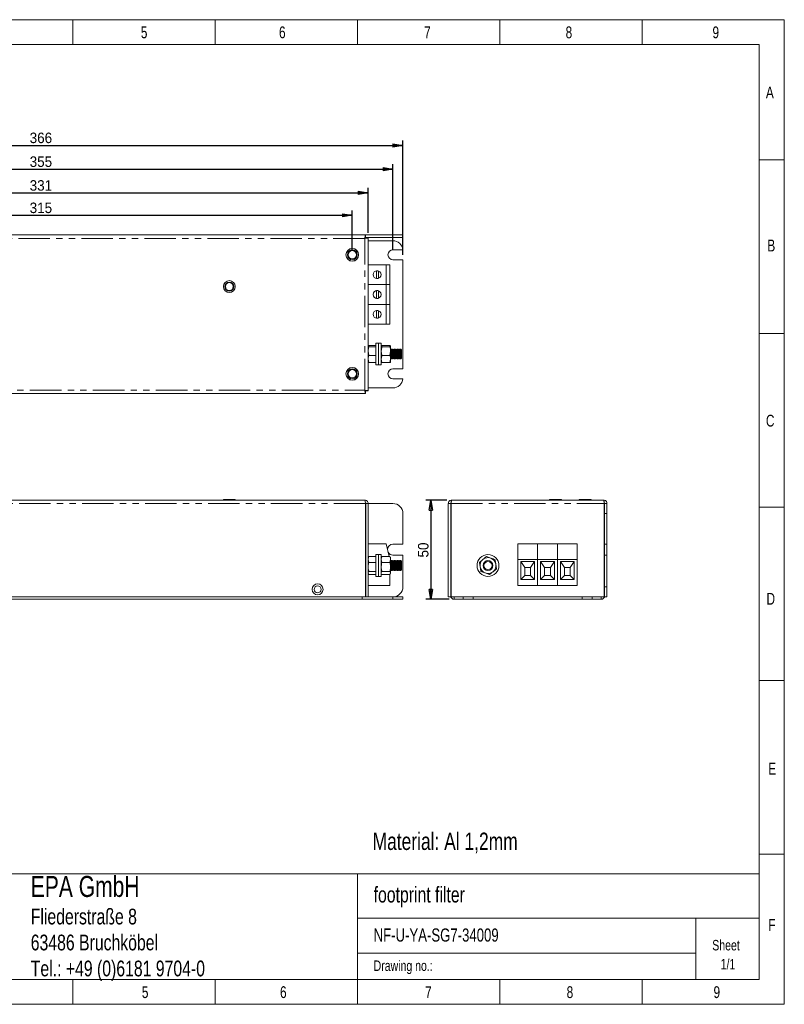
# Model space of a CAD drawing. Header units: millimetres. Extents: x 0 to 292, y 0 to 204.
# Tile 2 of 2: x 138 to 292, y 5 to 204. Entities that reach past the tile are written whole.
import ezdxf

# ---------------------------------------------------------------- set-up
doc = ezdxf.new("R2010")
doc.units = ezdxf.units.MM
doc.linetypes.add('PHANTOM', pattern=[12.7, 6.35, -1.27, 1.27, -1.27, 1.27, -1.27])
doc.layers.add('FORMAT', color=179, linetype='Continuous')
doc.layers.add('SLD-0', color=179, linetype='Continuous')
doc.styles.add('SLDTEXTSTYLE0', font='TXT', dxfattribs={"width": 0.75})
doc.styles.add('SLDTEXTSTYLE1', font='TXT', dxfattribs={"width": 0.96})
doc.dimstyles.new('SLDDIMSTYLE0', dxfattribs={"dimtxt": 2.116667, "dimasz": 3.302, "dimexe": 0, "dimexo": 0.0625, "dimgap": 0.529167, "dimtad": 1, "dimdec": 0, "dimlfac": 2.5, "dimrnd": 1e-09, "dimzin": 12, "dimdsep": 46, "dimtxsty": 'SLDTEXTSTYLE0', "dimblk1": 'NONE', "dimblk2": 'NONE', "dimsah": 1, "dimcen": 0.09, "dimadec": 0, "dimazin": 3, "dimtfac": 1, "dimtofl": 0, "dimtmove": 0, "dimatfit": 3, "dimldrblk": 'NONE', "dimfxl": 1, "dimfrac": 2, "dimtolj": 1, "dimtzin": 12, "dimarcsym": 0})

# ---------------------------------------------------------------- blocks, each defined once
blk = doc.blocks.new('_D_2')
at = {"layer": 'FORMAT'}
for p, q in [((224.28, 106.99), (220.05, 106.99)), ((220.71, 104.99), (221.05, 106.99)), ((221.05, 106.99), (221.38, 104.99)), ((221.05, 106.99), (221.05, 104.99)), ((221.05, 106.99), (221.05, 86.99)), ((220.71, 104.99), (221.38, 104.99)), ((221.05, 86.99), (220.71, 88.99)), ((221.38, 88.99), (220.71, 88.99)), ((221.38, 88.99), (221.05, 86.99)), ((221.05, 86.99), (221.05, 88.99)), ((224.76, 86.99), (220.05, 86.99))]:
    blk.add_line(p, q, dxfattribs=at)
at = {"layer": 'FORMAT', "insert": (218.48, 95.41), "char_height": 2.117, "attachment_point": 1, "rotation": 90, "style": 'SLDTEXTSTYLE1'}
blk.add_mtext('50', dxfattribs=at)
blk = doc.blocks.new('_None')
blk = doc.blocks.new('_D_3')
at = {"layer": 'FORMAT'}
for p, q in [((76.03, 160.9), (76.03, 169.94)), ((76.03, 168.94), (78.03, 169.27)), ((78.03, 168.61), (76.03, 168.94)), ((76.03, 168.94), (78.03, 168.94)), ((76.03, 168.94), (208.43, 168.94)), ((78.03, 168.61), (78.03, 169.27)), ((206.43, 169.27), (208.43, 168.94)), ((206.43, 169.27), (206.43, 168.61)), ((208.43, 168.94), (206.43, 168.61)), ((208.43, 168.94), (206.43, 168.94)), ((208.43, 160.9), (208.43, 169.94))]:
    blk.add_line(p, q, dxfattribs=at)
at = {"layer": 'FORMAT', "insert": (140.16, 171.51), "char_height": 2.117, "attachment_point": 1, "style": 'SLDTEXTSTYLE1'}
blk.add_mtext('331', dxfattribs=at)
blk = doc.blocks.new('_D_4')
at = {"layer": 'FORMAT'}
for p, q in [((79.23, 157.45), (79.23, 165.42)), ((205.23, 157.45), (205.23, 165.42)), ((79.23, 164.42), (81.23, 164.75)), ((81.23, 164.09), (79.23, 164.42)), ((79.23, 164.42), (81.23, 164.42)), ((79.23, 164.42), (205.23, 164.42)), ((81.23, 164.09), (81.23, 164.75)), ((203.23, 164.75), (205.23, 164.42)), ((203.23, 164.75), (203.23, 164.09)), ((205.23, 164.42), (203.23, 164.09)), ((205.23, 164.42), (203.23, 164.42))]:
    blk.add_line(p, q, dxfattribs=at)
at = {"layer": 'FORMAT', "insert": (140.16, 166.99), "char_height": 2.117, "attachment_point": 1, "style": 'SLDTEXTSTYLE1'}
blk.add_mtext('315', dxfattribs=at)
blk = doc.blocks.new('_D_5')
at = {"layer": 'FORMAT'}
for p, q in [((71.43, 157.45), (71.43, 174.73)), ((71.43, 173.73), (73.43, 174.07)), ((73.43, 173.4), (71.43, 173.73)), ((71.43, 173.73), (73.43, 173.73)), ((71.43, 173.73), (213.43, 173.73)), ((73.43, 173.4), (73.43, 174.07)), ((211.43, 174.07), (213.43, 173.73)), ((211.43, 174.07), (211.43, 173.4)), ((213.43, 173.73), (211.43, 173.4)), ((213.43, 173.73), (211.43, 173.73)), ((213.43, 157.45), (213.43, 174.73))]:
    blk.add_line(p, q, dxfattribs=at)
at = {"layer": 'FORMAT', "insert": (140.16, 176.3), "char_height": 2.117, "attachment_point": 1, "style": 'SLDTEXTSTYLE1'}
blk.add_mtext('355', dxfattribs=at)
blk = doc.blocks.new('_D_6')
at = {"layer": 'FORMAT'}
for p, q in [((69.03, 158.29), (69.03, 179.53)), ((69.03, 178.53), (71.03, 178.86)), ((71.03, 178.19), (71.03, 178.86)), ((213.43, 178.86), (215.43, 178.53)), ((213.43, 178.86), (213.43, 178.19)), ((215.43, 156.45), (215.43, 179.53)), ((71.03, 178.19), (69.03, 178.53)), ((69.03, 178.53), (71.03, 178.53)), ((69.03, 178.53), (215.43, 178.53)), ((215.43, 178.53), (213.43, 178.19)), ((215.43, 178.53), (213.43, 178.53))]:
    blk.add_line(p, q, dxfattribs=at)
at = {"layer": 'FORMAT', "insert": (140.16, 181.1), "char_height": 2.117, "attachment_point": 1, "style": 'SLDTEXTSTYLE1'}
blk.add_mtext('366', dxfattribs=at)
blk = doc.blocks.new('SW_NOTE_0')
at = {"color": 0, "linetype": 'Continuous', "lineweight": 0, "attachment_point": 1, "style": 'SLDTEXTSTYLE0'}
for s, insert, char_height in [('EPA GmbH', (0, 5.46), 4.233), ('Fliederstraße 8', (0, -1.14), 3.175), ('63486 Bruchköbel', (0, -6.37), 3.175), ('Tel.: +49 (0)6181 9704-0', (0, -11.61), 3.175)]:
    blk.add_mtext(s, dxfattribs=dict(at, insert=insert, char_height=char_height))
blk = doc.blocks.new('SW_NOTE_1')
at = {"color": 0, "linetype": 'Continuous', "lineweight": 0, "char_height": 2.117, "attachment_point": 2, "style": 'SLDTEXTSTYLE0'}
for s, insert in [('Sheet', (3.8, 2.73)), ('1/1', (4.2, -1.09))]:
    blk.add_mtext(s, dxfattribs=dict(at, insert=insert))

msp = doc.modelspace()

# ---------------------------------------------------------------- linework, layer by layer
at = {"color": 8, "linetype": 'Continuous', "lineweight": 18}
for p, q in [((5.4194, 203.8748), (292.3637, 203.8748)), ((148.8915, 203.8748), (148.8915, 198.8748)), ((177.5637, 203.8748), (177.5637, 198.8748)), ((206.2637, 203.8748), (206.2637, 198.8748)), ((234.9637, 203.8748), (234.9637, 198.8748)), ((263.6637, 203.8748), (263.6637, 198.8748)), ((292.3637, 203.8748), (292.3637, 5.3041)), ((10.4861, 198.8748), (287.2969, 198.8748)), ((287.2969, 10.3041), (287.2969, 198.8748)), ((287.2969, 175.5943), (292.3637, 175.5943)), ((287.2969, 140.5943), (292.3637, 140.5943)), ((287.2969, 105.5943), (292.3637, 105.5943)), ((287.2969, 70.5943), (292.3637, 70.5943)), ((287.2969, 35.5943), (292.3637, 35.5943)), ((10.4861, 31.6276), (287.2969, 31.6276)), ((206.2554, 31.6276), (206.2554, 10.3041)), ((206.2554, 22.6741), (287.2969, 22.6741)), ((274.5103, 22.6741), (274.5103, 10.3041)), ((206.2554, 15.6168), (274.5103, 15.6168)), ((10.4861, 10.3041), (287.2969, 10.3041)), ((148.8915, 10.3041), (148.8915, 5.3041)), ((177.5637, 10.3041), (177.5637, 5.3041)), ((206.2637, 10.3041), (206.2637, 5.3041)), ((234.9637, 10.3041), (234.9637, 5.3041)), ((263.6637, 10.3041), (263.6637, 5.3041)), ((5.4194, 5.3041), (292.3637, 5.3041))]:
    msp.add_line(p, q, dxfattribs=at)
at = {"layer": 'SLD-0', "color": 179, "linetype": 'Continuous', "lineweight": 18}
for p, q in [((207.8817, 160.4549), (76.5831, 160.4549)), ((207.8817, 160.4549), (207.8817, 159.9749)), ((213.4317, 160.4549), (207.8817, 160.4549)), ((213.4317, 159.9749), (207.8817, 159.9749)), ((208.4324, 159.9042), (207.9524, 159.9042)), ((208.4324, 129.0056), (208.4324, 159.9042)), ((213.4388, 159.2949), (208.4324, 159.2949)), ((213.4317, 160.4549), (215.4317, 160.4549)), ((215.4317, 159.9749), (213.4317, 159.9749)), ((215.4317, 160.4549), (215.4317, 159.9749)), ((215.4324, 157.4549), (213.4324, 157.4549)), ((213.4324, 155.4549), (215.4324, 155.4549)), ((215.4324, 133.4549), (215.4324, 155.4549)), ((208.4324, 154.4549), (212.0329, 154.4549)), ((210.3924, 153.2388), (210.1247, 153.2388)), ((210.1247, 153.2388), (210.1247, 151.6788)), ((210.5247, 151.7101), (210.5247, 153.1997)), ((212.0329, 154.4549), (212.0329, 150.4549)), ((212.0329, 154.4549), (212.8331, 154.4549)), ((212.8331, 154.4549), (212.8331, 150.4549)), ((210.1247, 151.6788), (210.4267, 151.6788)), ((208.4324, 150.4549), (212.0329, 150.4549)), ((210.3924, 149.2388), (210.1247, 149.2388)), ((210.1247, 149.2388), (210.1247, 147.6788)), ((210.5247, 147.7101), (210.5247, 149.1997)), ((212.0329, 150.4549), (212.0329, 146.4549)), ((212.0329, 150.4549), (212.8331, 150.4549)), ((212.8331, 150.4549), (212.8331, 146.4549)), ((210.1247, 147.6788), (210.4267, 147.6788)), ((208.4324, 146.4549), (212.0329, 146.4549)), ((210.3924, 145.2388), (210.1247, 145.2388)), ((210.1247, 145.2388), (210.1247, 143.6788)), ((210.5247, 143.7101), (210.5247, 145.1997)), ((212.0329, 146.4549), (212.8331, 146.4549)), ((212.0329, 146.4549), (212.0329, 142.4549)), ((212.8331, 146.4549), (212.8331, 142.4549)), ((210.1247, 143.6788), (210.4267, 143.6788)), ((208.4324, 142.4549), (212.0329, 142.4549)), ((212.0329, 142.4549), (212.8331, 142.4549)), ((208.5753, 138.1863), (208.4324, 137.4744)), ((208.4454, 138.0775), (208.4324, 138.0549)), ((209.9524, 138.1863), (208.5753, 138.1863)), ((209.9524, 137.8788), (208.5753, 137.8788)), ((210.5124, 138.6549), (209.9524, 138.6549)), ((209.9524, 138.6549), (209.9524, 134.2549)), ((211.0724, 138.6549), (210.5124, 138.6549)), ((210.5124, 138.6549), (210.5124, 134.2549)), ((211.0724, 138.6549), (211.0724, 134.2549)), ((211.2153, 138.1863), (211.0724, 137.4744)), ((211.0854, 138.0775), (211.0724, 138.0549)), ((211.2153, 138.1863), (212.8095, 138.1863)), ((211.2153, 137.8788), (212.8095, 137.8788)), ((212.8095, 138.1863), (212.9524, 137.4744)), ((212.9524, 138.0549), (212.9393, 138.0775)), ((212.9524, 138.0326), (212.9524, 137.0131)), ((213.0174, 137.2769), (212.9524, 137.3697)), ((213.142, 137.4549), (213.0174, 137.2769)), ((213.0174, 136.3181), (213.0174, 137.2769)), ((213.1977, 137.4549), (213.142, 137.4549)), ((213.142, 136.2884), (213.142, 137.4549)), ((213.3224, 137.2769), (213.1977, 137.4549)), ((213.1977, 136.2884), (213.1977, 137.4549)), ((213.447, 137.4549), (213.3224, 137.2769)), ((213.3224, 136.3181), (213.3224, 137.2769)), ((213.5027, 137.4549), (213.447, 137.4549)), ((213.447, 136.2884), (213.447, 137.4549)), ((213.6274, 137.2769), (213.5027, 137.4549)), ((213.5027, 136.2884), (213.5027, 137.4549)), ((213.752, 137.4549), (213.6274, 137.2769)), ((213.6274, 136.3181), (213.6274, 137.2769)), ((213.8077, 137.4549), (213.752, 137.4549)), ((213.752, 136.2884), (213.752, 137.4549)), ((213.9324, 137.2769), (213.8077, 137.4549)), ((213.8077, 136.2884), (213.8077, 137.4549)), ((214.057, 137.4549), (213.9324, 137.2769)), ((213.9324, 136.3181), (213.9324, 137.2769)), ((214.1127, 137.4549), (214.057, 137.4549)), ((214.057, 136.2884), (214.057, 137.4549)), ((214.2374, 137.2769), (214.1127, 137.4549)), ((214.1127, 136.2884), (214.1127, 137.4549)), ((214.362, 137.4549), (214.2374, 137.2769)), ((214.2374, 136.3181), (214.2374, 137.2769)), ((214.4177, 137.4549), (214.362, 137.4549)), ((214.362, 136.2884), (214.362, 137.4549)), ((214.5424, 137.2769), (214.4177, 137.4549)), ((214.4177, 136.2884), (214.4177, 137.4549)), ((214.667, 137.4549), (214.5424, 137.2769)), ((214.5424, 136.3181), (214.5424, 137.2769)), ((214.7227, 137.4549), (214.667, 137.4549)), ((214.667, 136.2884), (214.667, 137.4549)), ((214.8474, 137.2769), (214.7227, 137.4549)), ((214.7227, 136.2884), (214.7227, 137.4549)), ((214.972, 137.4549), (214.8474, 137.2769)), ((214.8474, 136.3181), (214.8474, 137.2769)), ((215.0277, 137.4549), (214.972, 137.4549)), ((214.972, 136.2884), (214.972, 137.4549)), ((215.1524, 137.2769), (215.0277, 137.4549)), ((215.0277, 136.2884), (215.0277, 137.4549)), ((215.1524, 136.3181), (215.1524, 137.2769)), ((208.5753, 136.1474), (208.4324, 137.0131)), ((208.5753, 134.7234), (208.4324, 135.4354)), ((209.9524, 136.1474), (208.5753, 136.1474)), ((211.2153, 136.1474), (211.0724, 137.0131)), ((211.2153, 134.7234), (211.0724, 135.4354)), ((211.2153, 136.1474), (212.8095, 136.1474)), ((212.8095, 136.1474), (212.9524, 137.0131)), ((212.8095, 134.7234), (212.9524, 135.4354)), ((212.9524, 137.0131), (212.9524, 135.4354)), ((212.9524, 135.54), (213.0174, 135.6329)), ((212.9524, 135.4354), (212.9524, 134.8559)), ((213.0174, 135.6329), (213.0174, 136.3181)), ((213.0174, 135.6329), (213.142, 135.4549)), ((213.142, 135.4549), (213.142, 136.2884)), ((213.142, 135.4549), (213.1977, 135.4549)), ((213.1977, 135.4549), (213.1977, 136.2884)), ((213.1977, 135.4549), (213.3224, 135.6329)), ((213.3224, 135.6329), (213.3224, 136.3181)), ((213.3224, 135.6329), (213.447, 135.4549)), ((213.447, 135.4549), (213.447, 136.2884)), ((213.447, 135.4549), (213.5027, 135.4549)), ((213.5027, 135.4549), (213.5027, 136.2884)), ((213.5027, 135.4549), (213.6274, 135.6329)), ((213.6274, 135.6329), (213.6274, 136.3181)), ((213.6274, 135.6329), (213.752, 135.4549)), ((213.752, 135.4549), (213.752, 136.2884)), ((213.752, 135.4549), (213.8077, 135.4549)), ((213.8077, 135.4549), (213.8077, 136.2884)), ((213.8077, 135.4549), (213.9324, 135.6329)), ((213.9324, 135.6329), (213.9324, 136.3181)), ((213.9324, 135.6329), (214.057, 135.4549)), ((214.057, 135.4549), (214.057, 136.2884)), ((214.057, 135.4549), (214.1127, 135.4549)), ((214.1127, 135.4549), (214.1127, 136.2884)), ((214.1127, 135.4549), (214.2374, 135.6329)), ((214.2374, 135.6329), (214.2374, 136.3181)), ((214.2374, 135.6329), (214.362, 135.4549)), ((214.362, 135.4549), (214.362, 136.2884)), ((214.362, 135.4549), (214.4177, 135.4549)), ((214.4177, 135.4549), (214.4177, 136.2884)), ((214.4177, 135.4549), (214.5424, 135.6329)), ((214.5424, 135.6329), (214.5424, 136.3181)), ((214.5424, 135.6329), (214.667, 135.4549)), ((214.667, 135.4549), (214.667, 136.2884)), ((214.667, 135.4549), (214.7227, 135.4549)), ((214.7227, 135.4549), (214.7227, 136.2884)), ((214.7227, 135.4549), (214.8474, 135.6329)), ((214.8474, 135.6329), (214.8474, 136.3181)), ((214.8474, 135.6329), (214.972, 135.4549)), ((214.972, 135.4549), (214.972, 136.2884)), ((214.972, 135.4549), (215.0277, 135.4549)), ((215.0277, 135.4549), (215.0277, 136.2884)), ((215.0277, 135.4549), (215.1524, 135.6329)), ((215.1524, 135.6329), (215.1524, 136.3181)), ((208.4324, 134.8549), (208.4454, 134.8322)), ((209.9524, 134.7234), (208.5753, 134.7234)), ((209.9524, 134.2549), (210.5124, 134.2549)), ((210.5124, 134.2549), (211.0724, 134.2549)), ((211.0724, 134.8549), (211.0854, 134.8322)), ((211.2153, 134.7234), (212.8095, 134.7234)), ((212.9393, 134.8322), (212.9524, 134.8549)), ((215.4324, 133.4549), (213.4324, 133.4549)), ((213.4324, 131.4549), (215.4324, 131.4549)), ((208.4324, 129.6149), (213.4388, 129.6149)), ((207.8817, 128.4549), (76.5831, 128.4549)), ((207.8817, 128.4549), (207.8817, 128.9349)), ((208.4324, 129.0056), (207.9524, 129.0056)), ((76.7124, 106.9893), (207.7524, 106.9893)), ((179.2324, 107.1093), (179.2324, 106.9893)), ((179.2595, 107.1093), (179.2324, 107.1093)), ((181.6324, 107.1093), (179.2595, 107.1093)), ((181.6324, 106.9893), (181.6324, 107.1093)), ((207.8817, 87.4693), (207.8817, 106.3093)), ((207.9524, 106.3093), (207.8817, 106.3093)), ((208.4324, 106.3093), (207.9524, 106.3093)), ((207.9524, 106.3093), (207.9524, 87.4693)), ((208.4324, 106.3093), (208.4324, 87.4693)), ((213.4317, 106.3093), (208.4324, 106.3093)), ((224.6001, 87.4693), (224.6001, 106.3093)), ((224.6001, 106.3093), (225.0801, 106.3093)), ((225.0801, 106.3093), (225.0801, 87.4693)), ((225.1509, 106.3093), (225.1509, 87.4693)), ((225.2801, 106.9893), (255.9201, 106.9893)), ((245.0001, 107.1093), (245.0001, 106.9893)), ((247.4001, 107.1093), (245.0001, 107.1093)), ((247.4001, 106.9893), (247.4001, 107.1093)), ((251.0001, 107.1093), (251.0001, 106.9893)), ((252.0707, 107.1093), (251.0001, 107.1093)), ((253.4001, 107.1093), (252.0707, 107.1093)), ((253.4001, 106.9893), (253.4001, 107.1093)), ((256.0494, 106.3093), (256.0494, 87.4693)), ((256.1201, 104.3093), (256.1201, 106.3093)), ((256.1201, 106.3093), (256.6001, 106.3093)), ((256.6001, 106.3093), (256.6001, 104.3093)), ((215.4317, 104.3093), (215.4317, 98.0893)), ((256.1201, 104.3093), (256.1201, 98.0893)), ((256.6001, 98.0893), (256.6001, 104.3093)), ((208.4324, 98.1902), (212.0329, 98.1902)), ((212.0329, 98.1902), (212.6777, 95.6111)), ((215.4317, 98.0893), (213.4331, 98.0893)), ((242.6002, 98.1902), (238.6002, 98.1902)), ((238.6002, 98.1902), (238.6002, 94.9898)), ((246.6002, 98.1902), (242.6002, 98.1902)), ((242.6002, 98.1902), (242.6002, 94.9898)), ((246.6002, 98.1902), (246.6002, 94.9898)), ((250.6002, 98.1902), (246.6002, 98.1902)), ((250.6002, 98.1902), (250.6002, 94.9898)), ((256.1201, 98.0893), (256.6001, 98.0893)), ((256.1201, 98.0893), (256.1201, 95.8893)), ((256.6001, 98.0893), (256.6001, 95.8893)), ((207.9524, 95.3893), (207.8817, 95.3893)), ((208.5021, 95.5101), (208.4324, 95.3893)), ((208.5753, 95.6111), (208.5247, 95.497)), ((209.9524, 95.6111), (208.5753, 95.6111)), ((210.5124, 95.9893), (209.9524, 95.9893)), ((209.9524, 95.9893), (209.9524, 91.5893)), ((211.0724, 95.9893), (210.5124, 95.9893)), ((210.5124, 95.9893), (210.5124, 91.5893)), ((211.0724, 95.9893), (211.0724, 91.5893)), ((211.1421, 95.5101), (211.0724, 95.3893)), ((211.2153, 95.6111), (211.1647, 95.497)), ((211.2153, 95.6111), (212.8095, 95.6111)), ((212.8095, 95.6111), (212.86, 95.497)), ((212.9524, 95.3893), (212.8827, 95.5101)), ((212.9524, 95.3893), (212.9524, 95.0225)), ((213.4331, 95.8893), (215.4317, 95.8893)), ((215.4317, 95.8893), (215.4317, 89.4693)), ((232.2926, 95.6111), (233.1584, 95.2888)), ((256.1201, 95.8893), (256.1201, 89.4693)), ((256.1201, 95.8893), (256.6001, 95.8893)), ((256.6001, 89.4693), (256.6001, 95.8893)), ((207.8817, 94.5639), (207.9524, 94.5639)), ((208.5753, 94.4339), (208.4324, 95.0225)), ((209.9524, 94.4339), (208.5753, 94.4339)), ((211.2153, 94.4339), (211.0724, 95.0225)), ((211.2153, 94.4339), (212.8095, 94.4339)), ((212.8095, 94.4339), (212.9524, 95.0225)), ((212.9524, 95.0225), (212.9524, 93.523)), ((213.0174, 94.6113), (212.9524, 94.7042)), ((212.9524, 93.523), (212.9524, 92.2899)), ((213.142, 94.7893), (213.0174, 94.6113)), ((213.0174, 94.5999), (213.0174, 94.6113)), ((213.0174, 92.9673), (213.0174, 94.5999)), ((213.1977, 94.7893), (213.142, 94.7893)), ((213.142, 94.7754), (213.142, 94.7893)), ((213.142, 92.7893), (213.142, 94.7754)), ((213.3224, 94.6113), (213.1977, 94.7893)), ((213.1977, 94.7754), (213.1977, 94.7893)), ((213.1977, 92.7893), (213.1977, 94.7754)), ((213.447, 94.7893), (213.3224, 94.6113)), ((213.3224, 94.5999), (213.3224, 94.6113)), ((213.3224, 92.9673), (213.3224, 94.5999)), ((213.5027, 94.7893), (213.447, 94.7893)), ((213.447, 94.7754), (213.447, 94.7893)), ((213.447, 92.7893), (213.447, 94.7754)), ((213.6274, 94.6113), (213.5027, 94.7893)), ((213.5027, 94.7754), (213.5027, 94.7893)), ((213.5027, 92.7893), (213.5027, 94.7754)), ((213.752, 94.7893), (213.6274, 94.6113)), ((213.6274, 94.5999), (213.6274, 94.6113)), ((213.6274, 92.9673), (213.6274, 94.5999)), ((213.8077, 94.7893), (213.752, 94.7893)), ((213.752, 94.7754), (213.752, 94.7893)), ((213.752, 92.7893), (213.752, 94.7754)), ((213.9324, 94.6113), (213.8077, 94.7893)), ((213.8077, 94.7754), (213.8077, 94.7893)), ((213.8077, 92.7893), (213.8077, 94.7754)), ((214.057, 94.7893), (213.9324, 94.6113)), ((213.9324, 94.5999), (213.9324, 94.6113)), ((213.9324, 92.9673), (213.9324, 94.5999)), ((214.1127, 94.7893), (214.057, 94.7893)), ((214.057, 94.7754), (214.057, 94.7893)), ((214.057, 92.7893), (214.057, 94.7754)), ((214.2374, 94.6113), (214.1127, 94.7893)), ((214.1127, 94.7754), (214.1127, 94.7893)), ((214.1127, 92.7893), (214.1127, 94.7754)), ((214.362, 94.7893), (214.2374, 94.6113)), ((214.2374, 94.5999), (214.2374, 94.6113)), ((214.2374, 92.9673), (214.2374, 94.5999)), ((214.4177, 94.7893), (214.362, 94.7893)), ((214.362, 94.7754), (214.362, 94.7893)), ((214.362, 92.7893), (214.362, 94.7754)), ((214.5424, 94.6113), (214.4177, 94.7893)), ((214.4177, 94.7754), (214.4177, 94.7893)), ((214.4177, 92.7893), (214.4177, 94.7754)), ((214.667, 94.7893), (214.5424, 94.6113)), ((214.5424, 94.5999), (214.5424, 94.6113)), ((214.5424, 92.9673), (214.5424, 94.5999)), ((214.7227, 94.7893), (214.667, 94.7893)), ((214.667, 94.7754), (214.667, 94.7893)), ((214.667, 92.7893), (214.667, 94.7754)), ((214.8474, 94.6113), (214.7227, 94.7893)), ((214.7227, 94.7754), (214.7227, 94.7893)), ((214.7227, 92.7893), (214.7227, 94.7754)), ((214.972, 94.7893), (214.8474, 94.6113)), ((214.8474, 94.5999), (214.8474, 94.6113)), ((214.8474, 92.9673), (214.8474, 94.5999)), ((215.0277, 94.7893), (214.972, 94.7893)), ((214.972, 94.7754), (214.972, 94.7893)), ((214.972, 92.7893), (214.972, 94.7754)), ((215.1524, 94.6113), (215.0277, 94.7893)), ((215.0277, 94.7754), (215.0277, 94.7893)), ((215.0277, 92.7893), (215.0277, 94.7754)), ((215.1524, 94.5999), (215.1524, 94.6113)), ((215.1524, 92.9673), (215.1524, 94.5999)), ((230.8687, 94.4339), (231.5807, 95.0225)), ((242.6002, 94.9898), (238.6002, 94.9898)), ((238.6002, 94.9898), (238.6002, 89.7894)), ((242.0006, 94.5899), (239.2003, 94.5899)), ((239.2003, 94.5899), (239.2003, 90.9894)), ((240.0003, 93.3899), (239.2003, 94.5899)), ((241.2006, 93.3899), (240.0003, 93.3899)), ((240.0003, 93.3899), (240.0003, 91.7894)), ((241.2005, 93.3897), (240.0004, 93.3897)), ((240.0004, 93.3897), (240.0004, 91.7896)), ((241.2005, 91.7896), (241.2005, 93.3897)), ((242.0006, 94.5899), (241.2006, 93.3899)), ((241.2006, 91.7894), (241.2006, 93.3899)), ((242.0006, 90.9894), (242.0006, 94.5899)), ((246.6002, 94.9898), (242.6002, 94.9898)), ((242.6002, 94.9898), (242.6002, 89.7894)), ((246.0006, 94.5899), (243.2003, 94.5899)), ((243.2003, 94.5899), (243.2003, 90.9894)), ((244.0003, 93.3899), (243.2003, 94.5899)), ((244.0003, 93.3899), (244.0003, 91.7894)), ((245.2006, 93.3899), (244.0003, 93.3899)), ((245.2005, 93.3897), (244.0004, 93.3897)), ((244.0004, 93.3897), (244.0004, 91.7896)), ((245.2005, 91.7896), (245.2005, 93.3897)), ((246.0006, 94.5899), (245.2006, 93.3899)), ((245.2006, 91.7894), (245.2006, 93.3899)), ((246.0006, 90.9894), (246.0006, 94.5899)), ((246.6002, 94.9898), (246.6002, 89.7894)), ((250.6002, 94.9898), (246.6002, 94.9898)), ((250.0006, 94.5899), (247.2003, 94.5899)), ((247.2003, 94.5899), (247.2003, 90.9894)), ((248.0003, 93.3899), (247.2003, 94.5899)), ((249.2006, 93.3899), (248.0003, 93.3899)), ((248.0003, 93.3899), (248.0003, 91.7894)), ((249.2005, 93.3897), (248.0004, 93.3897)), ((248.0004, 93.3897), (248.0004, 91.7896)), ((249.2005, 91.7896), (249.2005, 93.3897)), ((250.0006, 94.5899), (249.2006, 93.3899)), ((249.2006, 91.7894), (249.2006, 93.3899)), ((250.0006, 90.9894), (250.0006, 94.5899)), ((250.6002, 94.9898), (250.6002, 89.7894)), ((207.9524, 93.0148), (207.8817, 93.0148)), ((207.8817, 92.1894), (207.9524, 92.1894)), ((208.5753, 91.9676), (208.4324, 92.2899)), ((208.4324, 92.1893), (208.5021, 92.0686)), ((209.9524, 92.6121), (208.5753, 92.6121)), ((209.9524, 91.9676), (208.5753, 91.9676)), ((209.9524, 91.5893), (210.5124, 91.5893)), ((210.5124, 91.5893), (211.0724, 91.5893)), ((211.0724, 92.1893), (211.1421, 92.0686)), ((211.2153, 91.9676), (211.1647, 92.0816)), ((211.2153, 92.6121), (212.8095, 92.6121)), ((211.2153, 91.9676), (212.8095, 91.9676)), ((212.8095, 91.9676), (212.9524, 92.2899)), ((212.8331, 92.0208), (212.8331, 89.7894)), ((212.8827, 92.0686), (212.9524, 92.1893)), ((212.9524, 92.8745), (213.0174, 92.9673)), ((212.9524, 92.2899), (212.9524, 92.1893)), ((213.0174, 92.9673), (213.142, 92.7893)), ((213.142, 92.7893), (213.1977, 92.7893)), ((213.1977, 92.7893), (213.3224, 92.9673)), ((213.3224, 92.9673), (213.447, 92.7893)), ((213.447, 92.7893), (213.5027, 92.7893)), ((213.5027, 92.7893), (213.6274, 92.9673)), ((213.6274, 92.9673), (213.752, 92.7893)), ((213.752, 92.7893), (213.8077, 92.7893)), ((213.8077, 92.7893), (213.9324, 92.9673)), ((213.9324, 92.9673), (214.057, 92.7893)), ((214.057, 92.7893), (214.1127, 92.7893)), ((214.1127, 92.7893), (214.2374, 92.9673)), ((214.2374, 92.9673), (214.362, 92.7893)), ((214.362, 92.7893), (214.4177, 92.7893)), ((214.4177, 92.7893), (214.5424, 92.9673)), ((214.5424, 92.9673), (214.667, 92.7893)), ((214.667, 92.7893), (214.7227, 92.7893)), ((214.7227, 92.7893), (214.8474, 92.9673)), ((214.8474, 92.9673), (214.972, 92.7893)), ((214.972, 92.7893), (215.0277, 92.7893)), ((215.0277, 92.7893), (215.1524, 92.9673)), ((232.9077, 91.9676), (232.0419, 92.2899)), ((234.3316, 93.1448), (233.6196, 92.5562)), ((239.2003, 90.9894), (240.0003, 91.7894)), ((240.0003, 91.7894), (241.2006, 91.7894)), ((240.0004, 91.7896), (241.2005, 91.7896)), ((242.0006, 90.9894), (241.2006, 91.7894)), ((243.2003, 90.9894), (244.0003, 91.7894)), ((244.0003, 91.7894), (245.2006, 91.7894)), ((244.0004, 91.7896), (245.2005, 91.7896)), ((246.0006, 90.9894), (245.2006, 91.7894)), ((247.2003, 90.9894), (248.0003, 91.7894)), ((248.0003, 91.7894), (249.2006, 91.7894)), ((248.0004, 91.7896), (249.2005, 91.7896)), ((250.0006, 90.9894), (249.2006, 91.7894)), ((212.8331, 89.7894), (208.4324, 89.7894)), ((225.0801, 90.6693), (225.1509, 90.6693)), ((242.6002, 89.7894), (238.6002, 89.7894)), ((239.2003, 90.9894), (242.0006, 90.9894)), ((246.6002, 89.7894), (242.6002, 89.7894)), ((243.2003, 90.9894), (246.0006, 90.9894)), ((250.6002, 89.7894), (246.6002, 89.7894)), ((247.2003, 90.9894), (250.0006, 90.9894)), ((256.1201, 90.6693), (256.0494, 90.6693)), ((256.1201, 87.4693), (256.1201, 89.4693)), ((256.6001, 89.4693), (256.6001, 87.4693)), ((207.8817, 87.4693), (76.5831, 87.4693)), ((207.2324, 87.4693), (207.2324, 86.9893)), ((207.8817, 87.4693), (207.9524, 87.4693)), ((207.9524, 87.4693), (208.4324, 87.4693)), ((208.4324, 87.4693), (213.4388, 87.4693)), ((213.4388, 87.4693), (215.4324, 87.4693)), ((215.4324, 86.9893), (215.4324, 87.4693)), ((225.0801, 87.4693), (224.6001, 87.4693)), ((225.7601, 87.4693), (225.1509, 87.4693)), ((225.7601, 86.9893), (225.7601, 87.4693)), ((225.7601, 87.4693), (227.6001, 87.4693)), ((227.6001, 86.9893), (227.6001, 87.4693)), ((229.6001, 87.4693), (227.6001, 87.4693)), ((229.6001, 86.9893), (229.6001, 87.4693)), ((229.6001, 87.4693), (251.6001, 87.4693)), ((251.6001, 86.9893), (251.6001, 87.4693)), ((253.6001, 87.4693), (251.6001, 87.4693)), ((253.6001, 87.4693), (255.4401, 87.4693)), ((253.6001, 86.9893), (253.6001, 87.4693)), ((255.4401, 87.4693), (255.4401, 86.9893)), ((256.0494, 87.4693), (255.4401, 87.4693)), ((256.6001, 87.4693), (256.1201, 87.4693)), ((207.2324, 86.9893), (77.2324, 86.9893)), ((207.2324, 86.9893), (213.4388, 86.9893)), ((215.4324, 86.9893), (213.4388, 86.9893)), ((227.6001, 86.9893), (225.7601, 86.9893)), ((229.6001, 86.9893), (227.6001, 86.9893)), ((229.6001, 86.9893), (251.6001, 86.9893)), ((253.6001, 86.9893), (251.6001, 86.9893)), ((255.4401, 86.9893), (253.6001, 86.9893))]:
    msp.add_line(p, q, dxfattribs=at)
at = {"layer": 'SLD-0', "color": 8, "linetype": 'PHANTOM', "lineweight": 18}
for p, q in [((207.7524, 159.7749), (76.7124, 159.7749)), ((207.7524, 129.1349), (207.7524, 159.7749)), ((213.4317, 159.9749), (213.4317, 160.4549)), ((76.7124, 129.1349), (207.7524, 129.1349)), ((207.8817, 106.3093), (76.5831, 106.3093)), ((225.1509, 106.3093), (256.0494, 106.3093)), ((256.6001, 104.3093), (256.1201, 104.3093)), ((256.1201, 89.4693), (256.6001, 89.4693)), ((213.4388, 86.9893), (213.4388, 87.4693)), ((225.1509, 87.6693), (225.0801, 87.6693)), ((256.0494, 87.6693), (256.1201, 87.6693))]:
    msp.add_line(p, q, dxfattribs=at)
at = {"layer": 'SLD-0', "color": 179, "linetype": 'Continuous', "lineweight": 18}
for centre, radius in [((205.2324, 156.4549), 1.28), ((205.2324, 156.4549), 1.276), ((205.2324, 156.4549), 1), ((205.2324, 156.4549), 0.84), ((210.2326, 152.4549), 0.8), ((180.4324, 150.0549), 1.2), ((180.4324, 150.0549), 0.9), ((180.4324, 150.0549), 0.8), ((210.2326, 148.4549), 0.8), ((210.2326, 144.4549), 0.8), ((205.2324, 132.4549), 1.28), ((205.2324, 132.4549), 1.276), ((205.2324, 132.4549), 1), ((205.2324, 132.4549), 0.84), ((232.6001, 93.7893), 2.2), ((232.6001, 93.7893), 1), ((232.6001, 93.7893), 0.822), ((198.2324, 88.9893), 1.1), ((198.2324, 88.9893), 0.7)]:
    msp.add_circle(centre, radius, dxfattribs=at)
for centre, radius, start, end in [((213.4388, 157.2949), 2, 4.588566, 89.999986), ((213.4324, 156.4549), 1, 90, 270), ((213.4324, 132.4549), 1, 90.000154, 270), ((213.4388, 131.6149), 2, 270, 355.411429), ((213.4317, 104.3093), 2, 0, 90), ((213.4331, 96.9893), 1.1, 89.999902, 179.984883), ((213.4331, 96.9893), 1.1, 208.089346, 270), ((232.6001, 93.7893), 1.6, 69.581184, 129.581185), ((232.6001, 93.7893), 1.6, 129.581185, 189.581182), ((232.6001, 93.7893), 1.6, 189.581182, 249.58118), ((232.6001, 93.7893), 1.6, 9.581181, 69.581184), ((232.6001, 93.7893), 1.6, 309.581176, 9.581181), ((232.6001, 93.7893), 1.6, 249.58118, 309.581176), ((213.4317, 89.4693), 2, 270, 0), ((225.7601, 87.6693), 0.68, 180, 269.999989), ((255.4401, 87.6693), 0.68, 270.00001, 0)]:
    msp.add_arc(centre, radius, start, end, dxfattribs=at)
for points, knots in [([(207.8817, 160.4549), (207.8709, 160.4447), (207.8493, 160.4242), (207.817, 160.267), (207.7847, 160.0422), (207.7631, 159.864), (207.7524, 159.7749)], [0, 0, 0, 0, 0.25000016, 0.50000005, 0.75000052, 1, 1, 1, 1]), ([(207.8817, 159.9749), (207.8709, 159.9719), (207.8493, 159.9659), (207.817, 159.9196), (207.7847, 159.8535), (207.7631, 159.8011), (207.7524, 159.7749)], [0, 0, 0, 0, 0.25000191, 0.50000196, 0.75000484, 1, 1, 1, 1]), ([(207.7524, 159.7749), (207.8415, 159.7857), (208.0197, 159.8072), (208.2445, 159.8395), (208.4017, 159.8718), (208.4222, 159.8934), (208.4324, 159.9042)], [0, 0, 0, 0, 0.24999826, 0.49999938, 0.74999838, 1, 1, 1, 1]), ([(207.7524, 159.7749), (207.7786, 159.7857), (207.831, 159.8072), (207.8971, 159.8395), (207.9434, 159.8718), (207.9494, 159.8934), (207.9524, 159.9042)], [0, 0, 0, 0, 0.249991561, 0.499994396, 0.749998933, 1, 1, 1, 1]), ([(208.4324, 138.0326), (208.4345, 138.0465), (208.4424, 138.0986), (208.5191, 138.1493), (208.5753, 138.1863)], [0, 0, 0, 0, 0.2686307, 1, 1, 1, 1]), ([(208.5753, 137.8788), (208.5537, 137.8917), (208.47, 137.9418), (208.4484, 137.9939), (208.4324, 138.0326)], [0, 0, 0, 0, 0.25754684, 1, 1, 1, 1]), ([(208.4324, 137.0131), (208.4325, 137.0336), (208.4345, 137.3259), (208.5075, 137.6124), (208.5753, 137.8788)], [0, 0, 0, 0, 0.070185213, 1, 1, 1, 1]), ([(211.0724, 138.0326), (211.0745, 138.0465), (211.0824, 138.0986), (211.1591, 138.1493), (211.2153, 138.1863)], [0, 0, 0, 0, 0.268633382, 1, 1, 1, 1]), ([(211.2153, 137.8788), (211.1937, 137.8917), (211.1099, 137.9418), (211.0884, 137.9939), (211.0724, 138.0326)], [0, 0, 0, 0, 0.25755156, 1, 1, 1, 1]), ([(211.0724, 137.0131), (211.0725, 137.0336), (211.0746, 137.3259), (211.1475, 137.6124), (211.2153, 137.8788)], [0, 0, 0, 0, 0.07018528, 1, 1, 1, 1]), ([(212.9524, 138.0326), (212.9503, 138.0465), (212.9424, 138.0986), (212.8656, 138.1493), (212.8095, 138.1863)], [0, 0, 0, 0, 0.26863392, 1, 1, 1, 1]), ([(212.8095, 137.8788), (212.831, 137.8917), (212.9148, 137.9418), (212.9364, 137.9939), (212.9524, 138.0326)], [0, 0, 0, 0, 0.25755156, 1, 1, 1, 1]), ([(212.9524, 137.0131), (212.9522, 137.0336), (212.9502, 137.3259), (212.8773, 137.6124), (212.8095, 137.8788)], [0, 0, 0, 0, 0.07018528, 1, 1, 1, 1]), ([(208.4324, 135.4354), (208.4325, 135.4523), (208.4345, 135.6927), (208.5075, 135.9283), (208.5753, 136.1474)], [0, 0, 0, 0, 0.0701852, 1, 1, 1, 1]), ([(211.0724, 135.4354), (211.0725, 135.4523), (211.0746, 135.6927), (211.1475, 135.9283), (211.2153, 136.1474)], [0, 0, 0, 0, 0.07018527, 1, 1, 1, 1]), ([(212.9524, 135.4354), (212.9522, 135.4523), (212.9502, 135.6927), (212.8773, 135.9283), (212.8095, 136.1474)], [0, 0, 0, 0, 0.07018527, 1, 1, 1, 1]), ([(208.4637, 134.8335), (208.4746, 134.8096), (208.4916, 134.7723), (208.5532, 134.7363), (208.5753, 134.7234)], [0, 0, 0, 0, 0.64109789, 1, 1, 1, 1]), ([(211.2153, 134.7234), (211.1932, 134.7363), (211.1316, 134.7723), (211.1146, 134.8096), (211.1037, 134.8335)], [0, 0, 0, 0, 0.35890852, 1, 1, 1, 1]), ([(212.8095, 134.7234), (212.831, 134.7363), (212.9148, 134.7865), (212.9364, 134.8385), (212.9524, 134.8772)], [0, 0, 0, 0, 0.25755161, 1, 1, 1, 1]), ([(208.4324, 129.0056), (208.4222, 129.0164), (208.4017, 129.0379), (208.2445, 129.0702), (208.0197, 129.1026), (207.8415, 129.1241), (207.7524, 129.1349)], [0, 0, 0, 0, 0.25000164, 0.50000066, 0.75000188, 1, 1, 1, 1]), ([(207.7524, 129.1349), (207.7631, 129.0458), (207.7847, 128.8676), (207.817, 128.6428), (207.8493, 128.4855), (207.8709, 128.4651), (207.8817, 128.4549)], [0, 0, 0, 0, 0.24999966, 0.49999973, 0.7499998, 1, 1, 1, 1]), ([(207.7524, 129.1349), (207.7631, 129.1087), (207.7847, 129.0563), (207.817, 128.9901), (207.8493, 128.9439), (207.8709, 128.9379), (207.8817, 128.9349)], [0, 0, 0, 0, 0.24999554, 0.49999541, 0.74999811, 1, 1, 1, 1]), ([(207.9524, 129.0056), (207.9494, 129.0164), (207.9434, 129.0379), (207.8971, 129.0702), (207.831, 129.1026), (207.7786, 129.1241), (207.7524, 129.1349)], [0, 0, 0, 0, 0.25000128, 0.50000603, 0.75000992, 1, 1, 1, 1]), ([(207.7524, 106.9893), (207.7631, 106.9791), (207.7847, 106.9587), (207.817, 106.8014), (207.8493, 106.5767), (207.8709, 106.3984), (207.8817, 106.3093)], [0, 0, 0, 0, 0.24999966, 0.49999973, 0.7499998, 1, 1, 1, 1]), ([(208.4324, 106.3093), (208.4222, 106.3984), (208.4017, 106.5767), (208.2445, 106.8014), (208.0197, 106.9587), (207.8415, 106.9791), (207.7524, 106.9893)], [0, 0, 0, 0, 0.25000164, 0.50000066, 0.75000188, 1, 1, 1, 1]), ([(207.9524, 106.3093), (207.9492, 106.3353), (207.9429, 106.3871), (207.9064, 106.4458), (207.8726, 106.4657), (207.8614, 106.4724)], [0, 0, 0, 0, 0.40014056, 0.80028668, 1, 1, 1, 1]), ([(225.2801, 106.9893), (225.191, 106.9791), (225.0128, 106.9587), (224.7881, 106.8014), (224.6308, 106.5767), (224.6104, 106.3984), (224.6001, 106.3093)], [0, 0, 0, 0, 0.24999966, 0.49999973, 0.7499998, 1, 1, 1, 1]), ([(225.1711, 106.4724), (225.1599, 106.4657), (225.1261, 106.4458), (225.0897, 106.3871), (225.0833, 106.3353), (225.0801, 106.3093)], [0, 0, 0, 0, 0.19972151, 0.5998614, 1, 1, 1, 1]), ([(225.1509, 106.3093), (225.1616, 106.3984), (225.1832, 106.5767), (225.2155, 106.8014), (225.2478, 106.9587), (225.2694, 106.9791), (225.2801, 106.9893)], [0, 0, 0, 0, 0.25000164, 0.50000066, 0.75000188, 1, 1, 1, 1]), ([(255.9201, 106.9893), (255.9309, 106.9791), (255.9525, 106.9587), (255.9848, 106.8014), (256.0171, 106.5767), (256.0387, 106.3984), (256.0494, 106.3093)], [0, 0, 0, 0, 0.24999826, 0.49999938, 0.74999838, 1, 1, 1, 1]), ([(256.6001, 106.3093), (256.5899, 106.3984), (256.5695, 106.5767), (256.4122, 106.8014), (256.1875, 106.9587), (256.0092, 106.9791), (255.9201, 106.9893)], [0, 0, 0, 0, 0.25000016, 0.50000005, 0.75000052, 1, 1, 1, 1]), ([(256.1201, 106.3093), (256.117, 106.3353), (256.1106, 106.3871), (256.0742, 106.4458), (256.0404, 106.4657), (256.0292, 106.4724)], [0, 0, 0, 0, 0.40013934, 0.80027572, 1, 1, 1, 1]), ([(208.4324, 95.0225), (208.4325, 95.0364), (208.4345, 95.2352), (208.5075, 95.43), (208.5753, 95.6111)], [0, 0, 0, 0, 0.0701852, 1, 1, 1, 1]), ([(211.0724, 95.0225), (211.0725, 95.0364), (211.0746, 95.2352), (211.1475, 95.43), (211.2153, 95.6111)], [0, 0, 0, 0, 0.07018527, 1, 1, 1, 1]), ([(212.9524, 95.0225), (212.9522, 95.0364), (212.9502, 95.2352), (212.8773, 95.43), (212.8095, 95.6111)], [0, 0, 0, 0, 0.07018527, 1, 1, 1, 1]), ([(231.5807, 95.0225), (231.5975, 95.0364), (231.838, 95.2352), (232.0736, 95.43), (232.2926, 95.6111)], [0, 0, 0, 0, 0.07018527, 1, 1, 1, 1]), ([(208.4324, 93.523), (208.4484, 93.752), (208.47, 94.0605), (208.5537, 94.3574), (208.5753, 94.4339)], [0, 0, 0, 0, 0.742453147, 1, 1, 1, 1]), ([(208.5753, 92.6121), (208.5191, 92.8317), (208.4424, 93.1319), (208.4345, 93.4402), (208.4324, 93.523)], [0, 0, 0, 0, 0.73136934, 1, 1, 1, 1]), ([(211.2153, 94.4339), (211.1937, 94.3574), (211.1099, 94.0605), (211.0884, 93.752), (211.0724, 93.523)], [0, 0, 0, 0, 0.25755161, 1, 1, 1, 1]), ([(211.0724, 93.523), (211.0745, 93.4402), (211.0824, 93.1319), (211.1591, 92.8317), (211.2153, 92.6121)], [0, 0, 0, 0, 0.26863332, 1, 1, 1, 1]), ([(212.8095, 94.4339), (212.831, 94.3574), (212.9148, 94.0605), (212.9364, 93.752), (212.9524, 93.523)], [0, 0, 0, 0, 0.25755161, 1, 1, 1, 1]), ([(212.9524, 93.523), (212.9503, 93.4402), (212.9424, 93.1319), (212.8656, 92.8317), (212.8095, 92.6121)], [0, 0, 0, 0, 0.26863386, 1, 1, 1, 1]), ([(230.8687, 94.4339), (230.8816, 94.3574), (230.9317, 94.0605), (230.9838, 93.752), (231.0225, 93.523)], [0, 0, 0, 0, 0.25755161, 1, 1, 1, 1]), ([(231.0225, 93.523), (231.0364, 93.4402), (231.0885, 93.1319), (231.1392, 92.8317), (231.1762, 92.6121)], [0, 0, 0, 0, 0.26863386, 1, 1, 1, 1]), ([(233.1584, 95.2888), (233.1789, 95.2812), (233.4712, 95.1723), (233.7577, 95.0657), (234.0241, 94.9665)], [0, 0, 0, 0, 0.07018528, 1, 1, 1, 1]), ([(234.0241, 94.9665), (234.037, 94.8901), (234.0871, 94.5931), (234.1392, 94.2847), (234.1778, 94.0556)], [0, 0, 0, 0, 0.25755156, 1, 1, 1, 1]), ([(234.1778, 94.0556), (234.1918, 93.9728), (234.2439, 93.6645), (234.2945, 93.3643), (234.3316, 93.1448)], [0, 0, 0, 0, 0.26863392, 1, 1, 1, 1]), ([(208.4324, 92.2899), (208.4325, 92.2975), (208.4345, 92.4063), (208.5075, 92.513), (208.5753, 92.6121)], [0, 0, 0, 0, 0.07018542, 1, 1, 1, 1]), ([(211.0724, 92.2899), (211.0725, 92.2975), (211.0746, 92.4063), (211.1475, 92.513), (211.2153, 92.6121)], [0, 0, 0, 0, 0.07018549, 1, 1, 1, 1]), ([(212.9524, 92.2899), (212.9522, 92.2975), (212.9502, 92.4063), (212.8773, 92.513), (212.8095, 92.6121)], [0, 0, 0, 0, 0.07018549, 1, 1, 1, 1]), ([(232.0419, 92.2899), (232.0214, 92.2975), (231.7291, 92.4063), (231.4426, 92.513), (231.1762, 92.6121)], [0, 0, 0, 0, 0.07018549, 1, 1, 1, 1]), ([(233.6196, 92.5562), (233.6027, 92.5422), (233.3623, 92.3435), (233.1267, 92.1487), (232.9077, 91.9676)], [0, 0, 0, 0, 0.07018523, 1, 1, 1, 1])]:
    msp.add_open_spline(points, degree=3, knots=knots, dxfattribs=at)

# ---------------------------------------------------------------- block references
at = {"color": 7, "linetype": 'Continuous', "lineweight": 0}
for name, p in [('SW_NOTE_0', (140.3785, 25.7299)), ('SW_NOTE_1', (276.8069, 15.5605))]:
    msp.add_blockref(name, p, dxfattribs=at)

# ---------------------------------------------------------------- texts
at = {"color": 8, "linetype": 'Continuous', "lineweight": 0, "char_height": 2.3813, "attachment_point": 1, "style": 'SLDTEXTSTYLE0'}
for s, insert in [('6', (190.4477, 202.5124)), ('8', (248.2542, 202.5124)), ('9', (277.8787, 202.5124)), ('5', (162.581, 202.5124)), ('7', (219.7148, 202.5124)), ('A', (288.6521, 190.3948)), ('B', (288.9461, 159.5151)), ('C', (288.6521, 124.2023)), ('D', (288.7722, 88.2808)), ('E', (289.1396, 54.0047)), ('F', (289.1396, 22.4893)), ('5', (162.789, 8.9481)), ('6', (190.6557, 8.9481)), ('7', (219.9227, 8.9481)), ('8', (248.4622, 8.9481)), ('9', (278.0867, 8.9481))]:
    msp.add_mtext(s, dxfattribs=dict(at, insert=insert))
at = {"color": 7, "linetype": 'Continuous', "lineweight": 0, "attachment_point": 1, "style": 'SLDTEXTSTYLE0'}
for s, insert, char_height in [('footprint filter', (209.5342, 29.0147), 3.175), ('NF-U-YA-SG7-34009', (209.5342, 20.5947), 2.645833), ('Drawing no.:', (209.5342, 14.1446), 2.116667)]:
    msp.add_mtext(s, dxfattribs=dict(at, insert=insert, char_height=char_height))
at = {"layer": 'FORMAT', "color": 7, "insert": (209.33, 39.9296), "char_height": 3.5, "attachment_point": 1, "style": 'SLDTEXTSTYLE0'}
msp.add_mtext('Material: Al 1,2mm', dxfattribs=at)

# ---------------------------------------------------------------- dimensions: what is measured, and where the dimension line sits
at = {"layer": 'FORMAT'}
for base, p1, p2, picture, middle in [((69.0324, 178.5279), (215.4324, 155.4549), (69.0324, 157.2949), '_D_6', (142.5041, 178.5279)), ((71.4324, 173.7341), (213.4324, 156.4549), (71.4324, 156.4549), '_D_5', (142.5041, 173.7341)), ((76.0324, 168.9402), (208.4324, 159.9042), (76.0324, 159.9042), '_D_3', (142.5041, 168.9402)), ((79.2324, 164.4202), (205.2324, 156.4549), (79.2324, 156.4549), '_D_4', (142.5041, 164.4202))]:
    dim = msp.add_linear_dim(base=base, p1=p1, p2=p2, dimstyle='SLDDIMSTYLE0', dxfattribs=at)
    dim.commit()
    dim.dimension.update_dxf_attribs({"geometry": picture, "text_midpoint": middle, "dimtype": 160})
dim = msp.add_linear_dim(base=(221.0453, 106.9893), p1=(225.7601, 86.9893), p2=(225.2801, 106.9893), angle=90, dimstyle='SLDDIMSTYLE0', dxfattribs=at)
dim.commit()
dim.dimension.update_dxf_attribs({"geometry": '_D_2', "text_midpoint": (221.0453, 96.971), "dimtype": 160})

doc.saveas('drawing.dxf')
